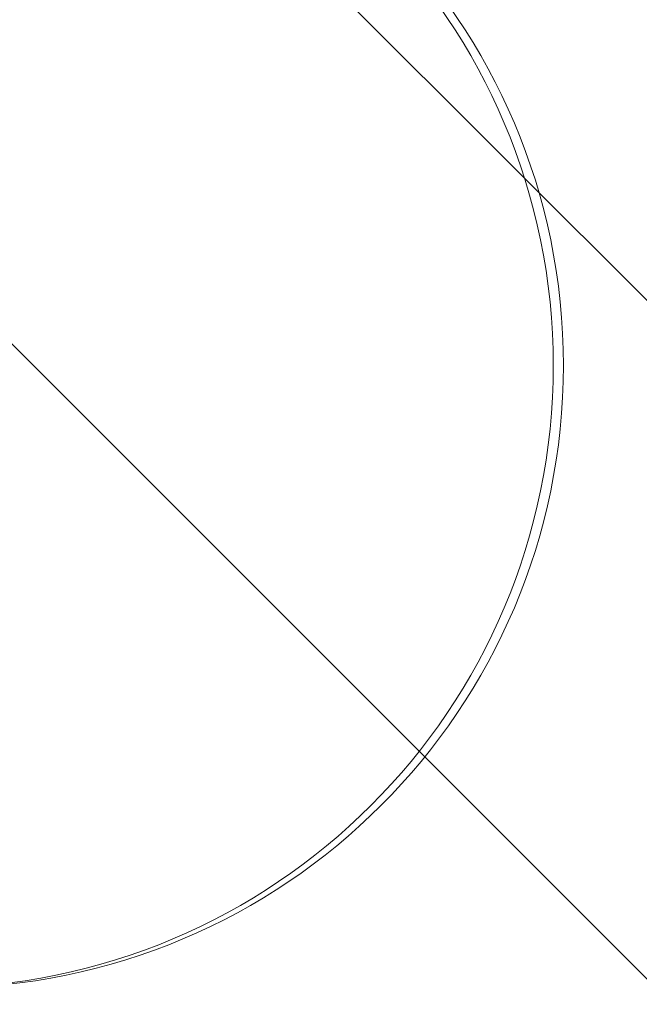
# Model space of a CAD drawing. Header units: metres. Extents: x 179483 to 180084, y 582739 to 582904.
# Tile 90 of 205: x 179768.73 to 179769.96, y 582814.02 to 582815.98. Entities that reach past the tile are written whole.
import ezdxf

# ---------------------------------------------------------------- set-up
doc = ezdxf.new("R2010")
doc.units = ezdxf.units.M
doc.layers.get('0').update_dxf_attribs({"linetype": 'CONTINUOUS', "lineweight": 9})
doc.layers.add('TA - VERDACHT_OBJECT', color=1, linetype='CONTINUOUS', lineweight=18)
doc.layers.add('TA - VRIJGEGEVEN TOT 4M-MV', color=3, linetype='CONTINUOUS', lineweight=18)
doc.styles.get("Standard").update_dxf_attribs({"font": 'arial.ttf'})

# ---------------------------------------------------------------- blocks, each defined once
blk = doc.blocks.new('Object')
at = {"lineweight": 20}
blk.add_circle((0, 0), 1.2358, dxfattribs=at)
at = {"color": 7}
blk.add_attdef('1', (-2.4803, 0.7741), '', height=1.2, dxfattribs=at)

msp = doc.modelspace()

# ---------------------------------------------------------------- hatches: boundary and pattern name
at = {"layer": 'TA - VRIJGEGEVEN TOT 4M-MV'}
h = msp.add_hatch(dxfattribs=at)
h.set_pattern_fill('ANSI31', color=256, scale=0.3, angle=90, style=0)
h.paths.add_polyline_path([(179736.9046, 582819.8328), (179732.6495, 582821.1255), (179729.8142, 582821.5339), (179723.2543, 582822.0152), (179721.5155, 582820.1667), (179722.115, 582819.3332), (179723.6414, 582817.8851), (179731.0262, 582815.827), (179733.221, 582815.6807), (179739.0409, 582815.4546), (179745.8884, 582815.3089), (179750.2592, 582814.7262), (179757.6523, 582813.382), (179757.6635, 582813.4305), (179760.3446, 582813.2541), (179760.589, 582813.2834), (179762.6917, 582813.0997), (179765.0358, 582812.9455), (179770.7591, 582813.0425), (179770.7193, 582813.4675), (179770.4538, 582814.5292), (179770.1154, 582816.2673), (179766.7819, 582817.4077), (179764.4538, 582817.7957), (179761.6407, 582817.8927), (179759.7006, 582817.7957), (179758.3655, 582818.4091), (179751.0073, 582818.9599), (179748.5537, 582819.2427), (179745.829, 582818.0867), (179742.3725, 582819.9551), (179741.8676, 582820.0133)])

# ---------------------------------------------------------------- block references
at = {"layer": 'TA - VERDACHT_OBJECT', "linetype": 'ByBlock'}
for p in [(179768.55, 582815.29), (179768.57, 582815.29)]:
    msp.add_blockref('Object', p, dxfattribs=at)

doc.saveas('drawing.dxf')
